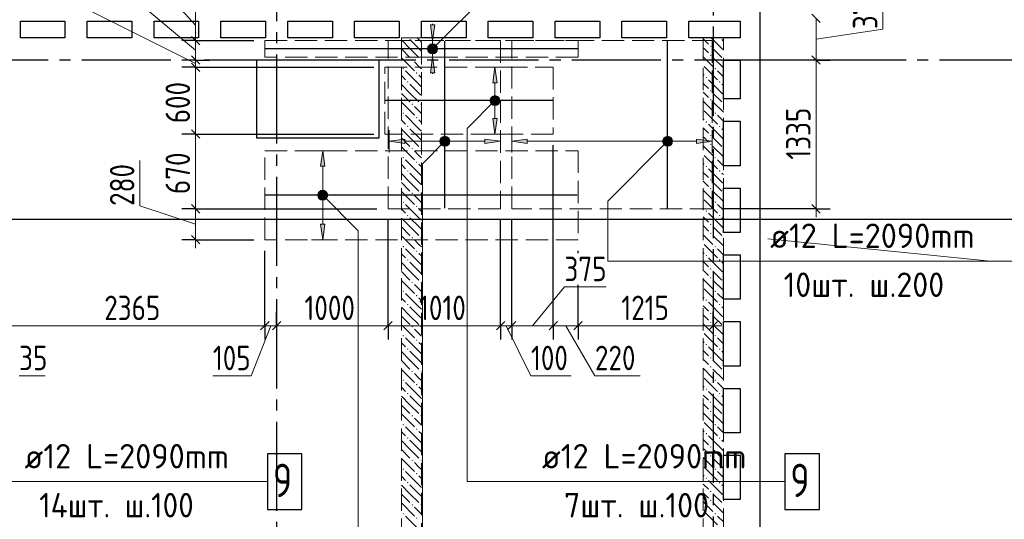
# Model space of a CAD drawing. Header units: millimetres. Extents: x 0 to 43617, y 0 to 29700.
# Tile 4 of 12: x 7803 to 16642, y 19323 to 23812. Entities that reach past the tile are written whole.
import ezdxf

# ---------------------------------------------------------------- set-up
doc = ezdxf.new("R2010")
doc.units = ezdxf.units.MM
doc.linetypes.add('______2', pattern=[270, 200, -70])
doc.linetypes.add('______5', pattern=[1100, 800, -100, 100, -100])
for name, color, linetype, lineweight in [('Standard', 7, 'Continuous', 25), ('ДОП Верх по Х', 7, 'Continuous', 25), ('ЖБ Перекрытие верхний уровень', 7, 'Continuous', 35), ('ЖБ Стена верхний уровень', 7, 'Continuous', 35), ('Оси', 40, '______5', 18), ('Позиционная метка номер позиции', 7, 'Continuous', 13), ('Примечания', 7, 'Continuous', 25)]:
    doc.layers.add(name, color=color, linetype=linetype, lineweight=lineweight)
doc.styles.add('GOST 2.304-81', font='txt')
doc.styles.add('ISOCPEUR', font='txt')

msp = doc.modelspace()

# ---------------------------------------------------------------- hatches: boundary and pattern name
at = {"layer": 'ДОП Верх по Х', "linetype": 'Continuous', "lineweight": 13, "transparency": 33554687}
for points in [[(11530, 23765), (11510, 23625), (11490, 23765)], [(12089.8, 22925), (12069.8, 22785), (12049.8, 22925)], [(11260, 22699.6), (11120, 22719.6), (11260, 22739.6)], [(12360, 22699.6), (12220, 22719.6), (12360, 22739.6)], [(10543.4, 21975), (10523.4, 21835), (10503.4, 21975)]]:
    msp.add_hatch(color=7, dxfattribs=at).paths.add_polyline_path(points, flags=16)
for points in [[(11472.5, 23550), (11547.5, 23550), (11542.2, 23568.8)], [(11472.5, 23550), (11542.2, 23568.8), (11477.7, 23568.8)], [(11477.7, 23531.2), (11547.5, 23550), (11472.5, 23550)], [(11477.7, 23568.8), (11542.2, 23568.8), (11528.7, 23582.2)], [(11477.7, 23568.8), (11528.7, 23582.2), (11491.2, 23582.2)], [(11477.7, 23531.2), (11542.2, 23531.2), (11547.5, 23550)], [(11491.2, 23517.7), (11542.2, 23531.2), (11477.7, 23531.2)], [(11491.2, 23582.2), (11528.7, 23582.2), (11510, 23587.5)], [(11491.2, 23517.7), (11528.7, 23517.7), (11542.2, 23531.2)], [(11528.7, 23517.7), (11491.2, 23517.7), (11510, 23512.5)], [(11530, 23335), (11510, 23475), (11490, 23335)], [(12089.8, 23245), (12069.8, 23385), (12049.8, 23245)], [(12032.3, 23085), (12107.3, 23085), (12102, 23103.7)], [(12032.3, 23085), (12102, 23103.7), (12037.5, 23103.7)], [(12037.5, 23066.3), (12107.3, 23085), (12032.3, 23085)], [(12037.5, 23103.7), (12102, 23103.7), (12088.5, 23117.2)], [(12037.5, 23103.7), (12088.5, 23117.2), (12051, 23117.2)], [(12037.5, 23066.3), (12102, 23066.3), (12107.3, 23085)], [(12051, 23117.2), (12088.5, 23117.2), (12069.8, 23122.5)], [(12051, 23052.8), (12102, 23066.3), (12037.5, 23066.3)], [(12051, 23052.8), (12088.5, 23052.8), (12102, 23066.3)], [(12088.5, 23052.8), (12051, 23052.8), (12069.8, 23047.5)], [(11587.7, 22700.8), (11587.7, 22738.3), (11582.5, 22719.6)], [(11587.7, 22738.3), (11601.2, 22687.3), (11601.2, 22751.8)], [(11587.7, 22738.3), (11587.7, 22700.8), (11601.2, 22687.3)], [(11601.2, 22751.8), (11620, 22682.1), (11620, 22757.1)], [(11601.2, 22751.8), (11601.2, 22687.3), (11620, 22682.1)], [(11620, 22757.1), (11620, 22682.1), (11638.7, 22687.3)], [(11620, 22757.1), (11638.7, 22687.3), (11638.7, 22751.8)], [(11638.7, 22751.8), (11638.7, 22687.3), (11652.2, 22700.8)], [(11638.7, 22751.8), (11652.2, 22700.8), (11652.2, 22738.3)], [(11652.2, 22738.3), (11652.2, 22700.8), (11657.5, 22719.6)], [(11980, 22699.6), (12120, 22719.6), (11980, 22739.6)], [(13587.7, 22700.8), (13587.7, 22738.3), (13582.5, 22719.6)], [(13587.7, 22738.3), (13601.2, 22687.3), (13601.2, 22751.8)], [(13587.7, 22738.3), (13587.7, 22700.8), (13601.2, 22687.3)], [(13601.2, 22751.8), (13620, 22682.1), (13620, 22757.1)], [(13601.2, 22751.8), (13601.2, 22687.3), (13620, 22682.1)], [(13620, 22757.1), (13620, 22682.1), (13638.7, 22687.3)], [(13620, 22757.1), (13638.7, 22687.3), (13638.7, 22751.8)], [(13638.7, 22751.8), (13638.7, 22687.3), (13652.2, 22700.8)], [(13638.7, 22751.8), (13652.2, 22700.8), (13652.2, 22738.3)], [(13652.2, 22738.3), (13652.2, 22700.8), (13657.5, 22719.6)], [(13880, 22699.6), (14020, 22719.6), (13880, 22739.6)], [(10543.4, 22495), (10523.4, 22635), (10503.4, 22495)], [(10485.9, 22235), (10560.9, 22235), (10555.7, 22253.7)], [(10485.9, 22235), (10555.7, 22253.7), (10491.2, 22253.7)], [(10491.2, 22216.2), (10560.9, 22235), (10485.9, 22235)], [(10491.2, 22253.7), (10555.7, 22253.7), (10542.2, 22267.2)], [(10491.2, 22253.7), (10542.2, 22267.2), (10504.7, 22267.2)], [(10491.2, 22216.2), (10555.7, 22216.2), (10560.9, 22235)], [(10504.7, 22202.7), (10555.7, 22216.2), (10491.2, 22216.2)], [(10504.7, 22267.2), (10542.2, 22267.2), (10523.4, 22272.5)], [(10504.7, 22202.7), (10542.2, 22202.7), (10555.7, 22216.2)], [(10542.2, 22202.7), (10504.7, 22202.7), (10523.4, 22197.5)]]:
    msp.add_hatch(color=7, dxfattribs=at).paths.add_polyline_path(points)
at = {"layer": 'ЖБ Стена верхний уровень', "linetype": 'Continuous', "lineweight": 18, "transparency": 33554687}
for points in [[(11290.3, 23650), (11287, 23646.6), (11283.6, 23650)], [(14090.3, 23650), (14087, 23646.6), (14083.6, 23650)], [(14000.5, 23573.1), (14007, 23579.6), (14013.4, 23573.1), (14007, 23566.6)], [(11320.5, 23453.1), (11326.9, 23459.6), (11333.4, 23453.1), (11326.9, 23446.6)], [(11400.5, 23453.1), (11407, 23459.6), (11410, 23456.6), (11410, 23449.7), (11407, 23446.6)], [(14000.5, 23493.1), (14007, 23499.6), (14013.4, 23493.1), (14007, 23486.6)], [(11240.4, 23373.1), (11246.9, 23379.6), (11253.4, 23373.1), (11246.9, 23366.6)], [(11360.4, 23333.1), (11366.9, 23339.6), (11373.5, 23333.1), (11366.9, 23326.6)], [(14040.4, 23373.1), (14046.9, 23379.6), (14053.5, 23373.1), (14046.9, 23366.6)], [(11280.5, 23253.1), (11287, 23259.6), (11293.5, 23253.1), (11287, 23246.6)], [(13960.4, 23293.1), (13966.9, 23299.6), (13973.5, 23293.1), (13966.9, 23286.6)], [(14080.5, 23253.1), (14087, 23259.6), (14093.5, 23253.1), (14087, 23246.6)], [(14000.5, 23173.1), (14007, 23179.6), (14013.4, 23173.1), (14007, 23166.6)], [(14000.5, 23093.1), (14007, 23099.6), (14013.4, 23093.1), (14007, 23086.6)], [(11320.5, 23053.1), (11326.9, 23059.6), (11333.4, 23053.1), (11326.9, 23046.6)], [(11400.5, 23053.1), (11407, 23059.6), (11410, 23056.6), (11410, 23049.7), (11407, 23046.6)], [(11240.4, 22973.1), (11246.9, 22979.6), (11253.4, 22973.1), (11246.9, 22966.6)], [(11360.4, 22933.1), (11366.9, 22939.6), (11373.5, 22933.1), (11366.9, 22926.6)], [(13960.4, 22893.1), (13966.9, 22899.6), (13973.5, 22893.1), (13966.9, 22886.6)], [(14040.4, 22973.1), (14046.9, 22979.6), (14053.5, 22973.1), (14046.9, 22966.6)], [(11280.5, 22853.1), (11287, 22859.6), (11293.5, 22853.1), (11287, 22846.6)], [(14080.5, 22853.1), (14087, 22859.6), (14093.5, 22853.1), (14087, 22846.6)], [(14000.5, 22773.1), (14007, 22779.6), (14013.4, 22773.1), (14007, 22766.6)], [(11320.5, 22653.1), (11326.9, 22659.6), (11333.4, 22653.1), (11326.9, 22646.6)], [(11400.5, 22653.1), (11407, 22659.6), (11410, 22656.6), (11410, 22649.7), (11407, 22646.6)], [(14000.5, 22693.1), (14007, 22699.6), (14013.4, 22693.1), (14007, 22686.6)], [(11240.4, 22573.1), (11246.9, 22579.6), (11253.4, 22573.1), (11246.9, 22566.6)], [(11360.4, 22533.1), (11366.9, 22539.6), (11373.5, 22533.1), (11366.9, 22526.6)], [(14040.4, 22573.1), (14046.9, 22579.6), (14053.5, 22573.1), (14046.9, 22566.6)], [(11280.5, 22453.1), (11287, 22459.6), (11293.5, 22453.1), (11287, 22446.6)], [(13960.4, 22493.1), (13966.9, 22499.6), (13973.5, 22493.1), (13966.9, 22486.6)], [(14080.5, 22453.1), (14087, 22459.6), (14093.5, 22453.1), (14087, 22446.6)], [(14000.5, 22373.1), (14007, 22379.6), (14013.4, 22373.1), (14007, 22366.6)], [(14000.5, 22293.1), (14007, 22299.6), (14013.4, 22293.1), (14007, 22286.6)], [(11320.5, 22253.1), (11326.9, 22259.6), (11333.4, 22253.1), (11326.9, 22246.6)], [(11400.5, 22253.1), (11407, 22259.6), (11410, 22256.6), (11410, 22249.7), (11407, 22246.6)], [(11240.4, 22173.1), (11246.9, 22179.6), (11253.4, 22173.1), (11246.9, 22166.6)], [(11360.4, 22133.1), (11366.9, 22139.6), (11373.5, 22133.1), (11366.9, 22126.6)], [(13960.4, 22093.1), (13966.9, 22099.6), (13973.5, 22093.1), (13966.9, 22086.6)], [(14040.4, 22173.1), (14046.9, 22179.6), (14053.5, 22173.1), (14046.9, 22166.6)], [(11280.5, 22053.1), (11287, 22059.6), (11293.5, 22053.1), (11287, 22046.6)], [(14080.5, 22053.1), (14087, 22059.6), (14093.5, 22053.1), (14087, 22046.6)], [(14000.5, 21973.1), (14007, 21979.6), (14013.4, 21973.1), (14007, 21966.6)], [(11320.5, 21853.1), (11326.9, 21859.6), (11333.4, 21853.1), (11326.9, 21846.6)], [(11400.5, 21853.1), (11407, 21859.6), (11410, 21856.6), (11410, 21849.7), (11407, 21846.6)], [(14000.5, 21893.1), (14007, 21899.6), (14013.4, 21893.1), (14007, 21886.6)], [(11240.4, 21773.1), (11246.9, 21779.6), (11253.4, 21773.1), (11246.9, 21766.6)], [(14040.4, 21773.1), (14046.9, 21779.6), (14053.5, 21773.1), (14046.9, 21766.6)], [(11280.5, 21653.1), (11287, 21659.6), (11293.5, 21653.1), (11287, 21646.6)], [(11360.4, 21733.1), (11366.9, 21739.6), (11373.5, 21733.1), (11366.9, 21726.6)], [(13960.4, 21693.1), (13966.9, 21699.6), (13973.5, 21693.1), (13966.9, 21686.6)], [(14080.5, 21653.1), (14087, 21659.6), (14093.5, 21653.1), (14087, 21646.6)], [(14000.5, 21573.1), (14007, 21579.6), (14013.4, 21573.1), (14007, 21566.6)], [(14000.5, 21493.1), (14007, 21499.6), (14013.4, 21493.1), (14007, 21486.6)], [(11320.5, 21453.1), (11326.9, 21459.6), (11333.4, 21453.1), (11326.9, 21446.6)], [(11400.5, 21453.1), (11407, 21459.6), (11410, 21456.6), (11410, 21449.7), (11407, 21446.6)], [(11240.4, 21373.1), (11246.9, 21379.6), (11253.4, 21373.1), (11246.9, 21366.6)], [(11360.4, 21333.1), (11366.9, 21339.6), (11373.5, 21333.1), (11366.9, 21326.6)], [(14040.4, 21373.1), (14046.9, 21379.6), (14053.5, 21373.1), (14046.9, 21366.6)], [(11280.5, 21253.1), (11287, 21259.6), (11293.5, 21253.1), (11287, 21246.6)], [(13960.4, 21293.1), (13966.9, 21299.6), (13973.5, 21293.1), (13966.9, 21286.6)], [(14080.5, 21253.1), (14087, 21259.6), (14093.5, 21253.1), (14087, 21246.6)], [(14000.5, 21173.1), (14007, 21179.6), (14013.4, 21173.1), (14007, 21166.6)], [(11320.5, 21053.1), (11326.9, 21059.6), (11333.4, 21053.1), (11326.9, 21046.6)], [(11400.5, 21053.1), (11407, 21059.6), (11410, 21056.6), (11410, 21049.7), (11407, 21046.6)], [(14000.5, 21093.1), (14007, 21099.6), (14013.4, 21093.1), (14007, 21086.6)], [(11240.4, 20973.1), (11246.9, 20979.6), (11253.4, 20973.1), (11246.9, 20966.6)], [(14040.4, 20973.1), (14046.9, 20979.6), (14053.5, 20973.1), (14046.9, 20966.6)], [(11280.5, 20853.1), (11287, 20859.6), (11293.5, 20853.1), (11287, 20846.6)], [(11360.4, 20933.1), (11366.9, 20939.6), (11373.5, 20933.1), (11366.9, 20926.6)], [(13960.4, 20893.1), (13966.9, 20899.6), (13973.5, 20893.1), (13966.9, 20886.6)], [(14080.5, 20853.1), (14087, 20859.6), (14093.5, 20853.1), (14087, 20846.6)], [(14000.5, 20773.1), (14007, 20779.6), (14013.4, 20773.1), (14007, 20766.6)], [(14000.5, 20693.1), (14007, 20699.6), (14013.4, 20693.1), (14007, 20686.6)], [(11320.5, 20653.1), (11326.9, 20659.6), (11333.4, 20653.1), (11326.9, 20646.6)], [(11400.5, 20653.1), (11407, 20659.6), (11410, 20656.6), (11410, 20649.7), (11407, 20646.6)], [(11240.4, 20573.1), (11246.9, 20579.6), (11253.4, 20573.1), (11246.9, 20566.6)], [(11360.4, 20533.1), (11366.9, 20539.6), (11373.5, 20533.1), (11366.9, 20526.6)], [(14040.4, 20573.1), (14046.9, 20579.6), (14053.5, 20573.1), (14046.9, 20566.6)], [(11280.5, 20453.1), (11287, 20459.6), (11293.5, 20453.1), (11287, 20446.6)], [(13960.4, 20493.1), (13966.9, 20499.6), (13973.5, 20493.1), (13966.9, 20486.6)], [(14080.5, 20453.1), (14087, 20459.6), (14093.5, 20453.1), (14087, 20446.6)], [(14000.5, 20373.1), (14007, 20379.6), (14013.4, 20373.1), (14007, 20366.6)], [(11320.5, 20253.1), (11326.9, 20259.6), (11333.4, 20253.1), (11326.9, 20246.6)], [(11400.5, 20253.1), (11407, 20259.6), (11410, 20256.6), (11410, 20249.7), (11407, 20246.6)], [(14000.5, 20293.1), (14007, 20299.6), (14013.4, 20293.1), (14007, 20286.6)], [(11240.4, 20173.1), (11246.9, 20179.6), (11253.4, 20173.1), (11246.9, 20166.6)], [(14040.4, 20173.1), (14046.9, 20179.6), (14053.5, 20173.1), (14046.9, 20166.6)], [(11360.4, 20133.1), (11366.9, 20139.6), (11373.5, 20133.1), (11366.9, 20126.6)], [(13960.4, 20093.1), (13966.9, 20099.6), (13973.5, 20093.1), (13966.9, 20086.6)], [(11280.5, 20053.1), (11287, 20059.6), (11293.5, 20053.1), (11287, 20046.6)], [(14000.5, 19973.1), (14007, 19979.6), (14013.4, 19973.1), (14007, 19966.6)], [(14080.5, 20053.1), (14087, 20059.6), (14093.5, 20053.1), (14087, 20046.6)], [(14000.5, 19893.1), (14007, 19899.6), (14013.4, 19893.1), (14007, 19886.6)], [(11320.5, 19853.1), (11326.9, 19859.6), (11333.4, 19853.1), (11326.9, 19846.6)], [(11400.5, 19853.1), (11407, 19859.6), (11410, 19856.6), (11410, 19849.7), (11407, 19846.6)], [(11240.4, 19773.1), (11246.9, 19779.6), (11253.4, 19773.1), (11246.9, 19766.6)], [(11360.4, 19733.1), (11366.9, 19739.6), (11373.5, 19733.1), (11366.9, 19726.6)], [(14040.4, 19773.1), (14046.9, 19779.6), (14053.5, 19773.1), (14046.9, 19766.6)], [(11280.5, 19653.1), (11287, 19659.6), (11293.5, 19653.1), (11287, 19646.6)], [(13960.4, 19693.1), (13966.9, 19699.6), (13973.5, 19693.1), (13966.9, 19686.6)], [(14080.5, 19653.1), (14087, 19659.6), (14093.5, 19653.1), (14087, 19646.6)], [(14000.5, 19573.1), (14007, 19579.6), (14013.4, 19573.1), (14007, 19566.6)], [(11320.5, 19453.1), (11326.9, 19459.6), (11333.4, 19453.1), (11326.9, 19446.6)], [(11400.5, 19453.1), (11407, 19459.6), (11410, 19456.6), (11410, 19449.7), (11407, 19446.6)], [(14000.5, 19493.1), (14007, 19499.6), (14013.4, 19493.1), (14007, 19486.6)], [(11240.4, 19373.1), (11246.9, 19379.6), (11253.4, 19373.1), (11246.9, 19366.6)], [(14040.4, 19373.1), (14046.9, 19379.6), (14053.5, 19373.1), (14046.9, 19366.6)], [(11360.4, 19333.1), (11366.9, 19339.6), (11373.5, 19333.1), (11366.9, 19326.6)]]:
    msp.add_hatch(color=7, dxfattribs=at).paths.add_polyline_path(points, flags=16)
at = {"layer": 'Позиционная метка номер позиции', "linetype": 'Continuous', "lineweight": 13, "transparency": 33554687}
for points in [[(11466.7, 23561.5), (11541.8, 23518.2), (11478.2, 23581.8)], [(11466.7, 23538.5), (11521.4, 23506.7), (11466.7, 23561.5)], [(11466.7, 23561.5), (11521.4, 23506.7), (11541.8, 23518.2)], [(11498.5, 23506.7), (11466.7, 23538.5), (11478.2, 23518.2)], [(11466.7, 23538.5), (11498.5, 23506.7), (11521.4, 23506.7)], [(11478.2, 23581.8), (11553.3, 23538.5), (11498.5, 23593.3)], [(11478.2, 23581.8), (11541.8, 23518.2), (11553.3, 23538.5)], [(11498.5, 23593.3), (11553.3, 23538.5), (11553.3, 23561.5)], [(11498.5, 23593.3), (11553.3, 23561.5), (11521.4, 23593.3)], [(11521.4, 23593.3), (11553.3, 23561.5), (11541.8, 23581.8)], [(12101.6, 23053.2), (12038, 23116.8), (12026.5, 23096.5)], [(12101.6, 23053.2), (12026.5, 23096.5), (12081.2, 23041.7)], [(12081.2, 23041.7), (12026.5, 23096.5), (12026.5, 23073.5)], [(12081.2, 23041.7), (12026.5, 23073.5), (12058.3, 23041.7)], [(12058.3, 23041.7), (12026.5, 23073.5), (12038, 23053.2)], [(12113.1, 23073.5), (12058.3, 23128.3), (12038, 23116.8)], [(12113.1, 23073.5), (12038, 23116.8), (12101.6, 23053.2)], [(12113.1, 23096.5), (12081.2, 23128.3), (12058.3, 23128.3)], [(12113.1, 23096.5), (12058.3, 23128.3), (12113.1, 23073.5)], [(12081.2, 23128.3), (12113.1, 23096.5), (12101.6, 23116.8)], [(11651.8, 22687.8), (11588.2, 22751.4), (11576.7, 22731)], [(11651.8, 22687.8), (11576.7, 22731), (11631.5, 22676.3)], [(11631.5, 22676.3), (11576.7, 22731), (11576.7, 22708.1)], [(11663.3, 22708.1), (11608.5, 22762.9), (11588.2, 22751.4)], [(11663.3, 22708.1), (11588.2, 22751.4), (11651.8, 22687.8)], [(11663.3, 22731), (11631.5, 22762.9), (11608.5, 22762.9)], [(11663.3, 22731), (11608.5, 22762.9), (11663.3, 22708.1)], [(11631.5, 22762.9), (11663.3, 22731), (11651.8, 22751.4)], [(13651.8, 22687.8), (13588.2, 22751.4), (13576.7, 22731)], [(13651.8, 22687.8), (13576.7, 22731), (13631.5, 22676.3)], [(13631.5, 22676.3), (13576.7, 22731), (13576.7, 22708.1)], [(13663.3, 22708.1), (13608.5, 22762.9), (13588.2, 22751.4)], [(13663.3, 22708.1), (13588.2, 22751.4), (13651.8, 22687.8)], [(13663.3, 22731), (13631.5, 22762.9), (13608.5, 22762.9)], [(13663.3, 22731), (13608.5, 22762.9), (13663.3, 22708.1)], [(13631.5, 22762.9), (13663.3, 22731), (13651.8, 22751.4)], [(11631.5, 22676.3), (11576.7, 22708.1), (11608.5, 22676.3)], [(11608.5, 22676.3), (11576.7, 22708.1), (11588.2, 22687.8)], [(13631.5, 22676.3), (13576.7, 22708.1), (13608.5, 22676.3)], [(13608.5, 22676.3), (13576.7, 22708.1), (13588.2, 22687.8)], [(10480.1, 22246.5), (10512, 22278.3), (10491.6, 22266.8)], [(10512, 22278.3), (10480.1, 22246.5), (10480.1, 22223.5)], [(10512, 22278.3), (10480.1, 22223.5), (10534.9, 22278.3)], [(10534.9, 22278.3), (10480.1, 22223.5), (10491.6, 22203.2)], [(10534.9, 22278.3), (10491.6, 22203.2), (10555.2, 22266.8)], [(10555.2, 22266.8), (10491.6, 22203.2), (10512, 22191.7)], [(10555.2, 22266.8), (10512, 22191.7), (10566.7, 22246.5)], [(10566.7, 22246.5), (10512, 22191.7), (10534.9, 22191.7)], [(10566.7, 22246.5), (10534.9, 22191.7), (10566.7, 22223.5)], [(10566.7, 22223.5), (10534.9, 22191.7), (10555.2, 22203.2)]]:
    msp.add_hatch(color=7, dxfattribs=at).paths.add_polyline_path(points)

# ---------------------------------------------------------------- linework, layer by layer
at = {"layer": 'Standard', "color": 7, "linetype": 'Continuous', "lineweight": 13, "transparency": 33554687}
for p, q in [((9382.9, 23762.5), (8882.9, 24312.5)), ((9382.9, 23537.5), (8584, 24207.5)), ((15552.9, 23727.5), (15552.9, 24102.7)), ((9382.9, 23417.5), (8285.1, 23967.5)), ((9382.9, 23625), (9382.9, 23900)), ((14952.9, 23450), (14952.9, 23825)), ((14952.9, 23637.5), (15552.9, 23727.5)), ((9382.9, 23450), (9382.9, 23625)), ((9382.9, 23385), (9382.9, 23450)), ((9382.9, 22785), (9382.9, 23385)), ((8882.9, 22139.3), (8882.9, 22545.9)), ((9382.9, 21974), (8882.9, 22139.3)), ((9382.9, 21835), (9382.9, 22113)), ((14952.9, 22113), (14952.9, 22038)), ((9382.9, 21835), (9382.9, 21760)), ((12406.8, 21063), (12693.6, 21413)), ((12693.6, 21413), (13068.8, 21413)), ((10004, 21063), (7637, 21063)), ((10057, 21063), (9881.4, 20613)), ((10110, 21063), (10004, 21063)), ((11110, 21063), (10110, 21063)), ((12120, 21063), (11110, 21063)), ((12220, 21063), (12120, 21063)), ((12170, 21063), (12393, 20613)), ((12704.8, 21063), (12967.4, 20613)), ((14030, 21063), (14105, 21063)), ((7798.2, 20613), (8032.7, 20613)), ((9881.4, 20613), (9537.4, 20613)), ((12393, 20613), (12752.7, 20613)), ((12967.4, 20613), (13374.1, 20613))]:
    msp.add_line(p, q, dxfattribs=at)
at = {"layer": 'Standard', "color": 7, "linetype": 'Continuous', "lineweight": 25, "transparency": 33554687}
for p, q in [((14990.4, 23787.5), (14915.4, 23862.5)), ((9420.4, 23587.5), (9345.4, 23662.5)), ((9420.4, 23412.5), (9345.4, 23487.5)), ((9420.4, 23347.5), (9345.4, 23422.5)), ((14990.4, 23412.5), (14915.4, 23487.5)), ((9420.4, 22747.5), (9345.4, 22822.5)), ((9420.4, 22075.5), (9345.4, 22150.5)), ((14990.4, 22075.5), (14915.4, 22150.5)), ((9420.4, 21797.5), (9345.4, 21872.5)), ((10041.5, 21100.5), (9966.5, 21025.5)), ((10147.5, 21100.5), (10072.5, 21025.5)), ((11147.5, 21100.5), (11072.5, 21025.5)), ((12157.5, 21100.5), (12082.5, 21025.5)), ((12257.5, 21100.5), (12182.5, 21025.5)), ((12631.1, 21100.5), (12556.1, 21025.5)), ((12853.5, 21100.5), (12778.5, 21025.5)), ((14067.5, 21100.5), (13992.5, 21025.5))]:
    msp.add_line(p, q, dxfattribs=at)
at = {"layer": 'Standard', "color": 251, "linetype": 'Continuous', "lineweight": -3, "true_color": 0x656565, "transparency": 33554687}
for p, q in [((9382.9, 23625), (9257.9, 23625)), ((9382.9, 23625), (9507.9, 23625)), ((9382.9, 23625), (9904, 23625)), ((9382.9, 23450), (9257.9, 23450)), ((9382.9, 23450), (9507.9, 23450)), ((9382.9, 23450), (9382.9, 23450)), ((14952.9, 23450), (14827.9, 23450)), ((14952.9, 23450), (15077.9, 23450)), ((9382.9, 23385), (9257.9, 23385)), ((9382.9, 23385), (9507.9, 23385)), ((9382.9, 23385), (10981.6, 23385)), ((9382.9, 22785), (9257.9, 22785)), ((9382.9, 22785), (9507.9, 22785)), ((9382.9, 22785), (10981.6, 22785)), ((9382.9, 22113), (9257.9, 22113)), ((9382.9, 22113), (9507.9, 22113)), ((9382.9, 22113), (11010, 22113)), ((14952.9, 22113), (14120, 22113)), ((14952.9, 22113), (14827.9, 22113)), ((14952.9, 22113), (15077.9, 22113)), ((9382.9, 21835), (9257.9, 21835)), ((9382.9, 21835), (9507.9, 21835)), ((9382.9, 21835), (9904, 21835)), ((12816, 21714.9), (12816, 21735)), ((10004, 21063), (10004, 21188)), ((10110, 21063), (10110, 21188)), ((11110, 21063), (11110, 21188)), ((12120, 21063), (12120, 21188)), ((12220, 21063), (12220, 21188)), ((12593.6, 21063), (12593.6, 21188)), ((12816, 21063), (12816, 21188)), ((14030, 21063), (14030, 21188)), ((10004, 21063), (10004, 20938)), ((10110, 21063), (10110, 20938)), ((10110, 21063), (10110, 21063)), ((11110, 21063), (11110, 20938)), ((12120, 21063), (12120, 20938)), ((12220, 21063), (12220, 20938)), ((12593.6, 21063), (12593.6, 20938)), ((12816, 21063), (12816, 20938)), ((14030, 21063), (14030, 20938)), ((14030, 21063), (14030, 21063))]:
    msp.add_line(p, q, dxfattribs=at)
at = {"layer": 'Standard', "color": 254, "linetype": 'Continuous', "lineweight": 25, "true_color": 0xc4c4ff, "transparency": 33554687}
msp.add_lwpolyline([(5701, 22019), (34760, 22019), (34760, 25431), (5701, 25431), (5701, 22019)], dxfattribs=at)
at = {"layer": 'Standard', "color": 251, "linetype": 'Continuous', "lineweight": -3, "true_color": 0x656565, "transparency": 33554687}
for points in [[(14952.9, 23450), (14935.9, 23450), (14935.9, 23450), (14935.9, 23450), (14935.9, 23450), (14639.1, 23450)], [(12593.6, 21063), (12593.6, 21080), (12593.6, 21080), (12593.6, 21080), (12593.6, 21080), (12593.6, 21080), (12593.6, 21080), (12593.6, 21080), (12593.6, 21080), (12593.6, 22685)], [(11110, 21063), (11110, 21080), (11110, 21080), (11110, 21080), (11110, 21080), (11110, 21080), (11110, 21080), (11110, 22013)], [(12120, 21063), (12120, 21080), (12120, 21080), (12120, 21080), (12120, 21080), (12120, 21080), (12120, 21080), (12120, 21080), (12120, 21080), (12120, 22013)], [(12220, 21063), (12220, 21080), (12220, 21080), (12220, 21080), (12220, 21080), (12220, 21080), (12220, 21080), (12220, 21080), (12220, 21080), (12220, 22013)], [(10004, 21063), (10004, 21080), (10004, 21080), (10004, 21080), (10004, 21080), (10004, 21735)], [(12816, 21063), (12816, 21080), (12816, 21080), (12816, 21080), (12816, 21080), (12816, 21080), (12816, 21080), (12816, 21080), (12816, 21080), (12816, 21323.5), (12816, 21323.5), (12816, 21430)]]:
    msp.add_lwpolyline(points, dxfattribs=at)
at = {"layer": 'Standard', "color": 7, "linetype": 'Continuous', "lineweight": 13, "transparency": 33554687}
for points in [[(14952.9, 22113), (14952.9, 22455.3), (14952.9, 22455.3), (14952.9, 22521), (14952.9, 22521), (14952.9, 23450)], [(9382.9, 22113), (9382.9, 22153.9), (9382.9, 22153.9), (9382.9, 22785)], [(12593.6, 21063), (12504.6, 21063), (12504.6, 21063), (12220, 21063)], [(12816, 21063), (12776.4, 21063), (12776.4, 21063), (12625.6, 21063), (12625.6, 21063), (12593.6, 21063)], [(14030, 21063), (13073.6, 21063), (13073.6, 21063), (13023.8, 21063), (13023.8, 21063), (12816, 21063)]]:
    msp.add_lwpolyline(points, dxfattribs=at)
at = {"layer": 'ДОП Верх по Х', "color": 251, "linetype": 'Continuous', "lineweight": 13, "true_color": 0x494949, "transparency": 33554687}
for p, q in [((11510, 23625), (11490, 23765)), ((11490, 23765), (11530, 23765)), ((11510, 23765), (11510, 23775)), ((11530, 23765), (11510, 23625)), ((11510, 23625), (11410, 23625)), ((11510, 23625), (11610, 23625)), ((11510, 23580), (11510, 23625)), ((11472.5, 23550), (11472.5, 23550)), ((11510, 23475), (11510, 23520)), ((11547.5, 23550), (11547.5, 23550)), ((11510, 23475), (11410, 23475)), ((11510, 23475), (11490, 23335)), ((11530, 23335), (11510, 23475)), ((11510, 23475), (11610, 23475)), ((11490, 23335), (11530, 23335)), ((11510, 23335), (11510, 23325)), ((12069.8, 23385), (11969.8, 23385)), ((12069.8, 23385), (12049.8, 23245)), ((12089.8, 23245), (12069.8, 23385)), ((12069.8, 23385), (12169.8, 23385)), ((12069.8, 23385), (12069.8, 23385)), ((12049.8, 23245), (12089.8, 23245)), ((12069.8, 23115), (12069.8, 23245)), ((12032.3, 23085), (12032.3, 23085)), ((12107.3, 23085), (12107.3, 23085)), ((12069.8, 22925), (12069.8, 23055)), ((12069.8, 22785), (12049.8, 22925)), ((12049.8, 22925), (12089.8, 22925)), ((12089.8, 22925), (12069.8, 22785)), ((11120, 22719.6), (11120, 22819.6)), ((12120, 22719.6), (12120, 22819.6)), ((12220, 22719.6), (12220, 22819.6)), ((14020, 22719.6), (14020, 22819.6)), ((11120, 22719.6), (11260, 22739.6)), ((11260, 22699.6), (11120, 22719.6)), ((11120, 22719.6), (11120, 22619.6)), ((11120, 22719.6), (11120, 22719.6)), ((11260, 22739.6), (11260, 22699.6)), ((11260, 22719.6), (11590, 22719.6)), ((11620, 22757.1), (11620, 22757.1)), ((11650, 22719.6), (11980, 22719.6)), ((12069.8, 22785), (11969.8, 22785)), ((12120, 22719.6), (11980, 22739.6)), ((11980, 22739.6), (11980, 22699.6)), ((11980, 22699.6), (12120, 22719.6)), ((12069.8, 22785), (12169.8, 22785)), ((12069.8, 22785), (12069.8, 22785)), ((12120, 22719.6), (12120, 22619.6)), ((12120, 22719.6), (12120, 22719.6)), ((12220, 22719.6), (12360, 22739.6)), ((12360, 22699.6), (12220, 22719.6)), ((12220, 22719.6), (12220, 22619.6)), ((12220, 22719.6), (12220, 22719.6)), ((12360, 22739.6), (12360, 22699.6)), ((12360, 22719.6), (13590, 22719.6)), ((13620, 22757.1), (13620, 22757.1)), ((13650, 22719.6), (13880, 22719.6)), ((14020, 22719.6), (13880, 22739.6)), ((13880, 22739.6), (13880, 22699.6)), ((13880, 22699.6), (14020, 22719.6)), ((14020, 22719.6), (14020, 22619.6)), ((14020, 22719.6), (14020, 22719.6)), ((10523.4, 22635), (10423.4, 22635)), ((10523.4, 22635), (10503.4, 22495)), ((10543.4, 22495), (10523.4, 22635)), ((10523.4, 22635), (10623.4, 22635)), ((10523.4, 22635), (10523.4, 22635)), ((11620, 22682.1), (11620, 22682.1)), ((13620, 22682.1), (13620, 22682.1)), ((10503.4, 22495), (10543.4, 22495)), ((10523.4, 22265), (10523.4, 22495)), ((10485.9, 22235), (10485.9, 22235)), ((10523.4, 21975), (10523.4, 22205)), ((10560.9, 22235), (10560.9, 22235)), ((10523.4, 21835), (10503.4, 21975)), ((10503.4, 21975), (10543.4, 21975)), ((10543.4, 21975), (10523.4, 21835)), ((10523.4, 21835), (10423.4, 21835)), ((10523.4, 21835), (10623.4, 21835)), ((10523.4, 21835), (10523.4, 21835))]:
    msp.add_line(p, q, dxfattribs=at)
at = {"layer": 'ДОП Верх по Х', "color": 7, "linetype": 'Continuous', "lineweight": 25, "transparency": 33554687}
for p, q in [((11620, 22119), (11620, 23619)), ((13620, 22119), (13620, 23619)), ((12810, 23550), (10010, 23550)), ((12587.6, 23085), (11087.6, 23085)), ((12809, 22235), (10011, 22235))]:
    msp.add_line(p, q, dxfattribs=at)
at = {"layer": 'ДОП Верх по Х', "color": 7, "linetype": 'Continuous', "lineweight": 13, "transparency": 33554687}
for p, q in [((14520, 21844), (16518, 21644)), ((7827.1, 19663), (9825.1, 19663)), ((12471.6, 19663), (14469.6, 19663))]:
    msp.add_line(p, q, dxfattribs=at)
at = {"layer": 'ДОП Верх по Х', "color": 7, "linetype": 'Continuous', "lineweight": 25, "transparency": 33554687}
for points in [[(10027.1, 19413), (10337.1, 19413), (10337.1, 19913), (10027.1, 19913), (10027.1, 19413)], [(14671.6, 19413), (14981.6, 19413), (14981.6, 19913), (14671.6, 19913), (14671.6, 19413)]]:
    msp.add_lwpolyline(points, dxfattribs=at)
at = {"layer": 'ДОП Верх по Х', "color": 251, "linetype": 'Continuous', "lineweight": 13, "true_color": 0x494949, "transparency": 33554687}
for centre in [(11510, 23550), (12069.8, 23085), (11620, 22719.6), (13620, 22719.6), (10523.4, 22235)]:
    msp.add_circle(centre, 37.5, dxfattribs=at)
at = {"layer": 'ЖБ Перекрытие верхний уровень', "color": 7, "linetype": 'Continuous', "lineweight": 25, "transparency": 33554687}
for p, q in [((14450, 23800), (14450, 25400)), ((7810, 23800), (8210, 23800)), ((7810, 23650), (7810, 23800)), ((8210, 23800), (8210, 23650)), ((8410, 23650), (8410, 23800)), ((8410, 23800), (8810, 23800)), ((8810, 23800), (8810, 23650)), ((9010, 23650), (9010, 23800)), ((9010, 23800), (9410, 23800)), ((9410, 23800), (9410, 23650)), ((9610, 23650), (9610, 23800)), ((9610, 23800), (10010, 23800)), ((10010, 23800), (10010, 23650)), ((10210, 23650), (10210, 23800)), ((10210, 23800), (10610, 23800)), ((10610, 23800), (10610, 23650)), ((10810, 23650), (10810, 23800)), ((10810, 23800), (11210, 23800)), ((11210, 23800), (11210, 23650)), ((11410, 23650), (11410, 23800)), ((11410, 23800), (11810, 23800)), ((11810, 23800), (11810, 23650)), ((12010, 23650), (12010, 23800)), ((12010, 23800), (12410, 23800)), ((12410, 23800), (12410, 23650)), ((12610, 23650), (12610, 23800)), ((12610, 23800), (13010, 23800)), ((13010, 23800), (13010, 23650)), ((13210, 23650), (13210, 23800)), ((13210, 23800), (13610, 23800)), ((13610, 23800), (13610, 23650)), ((13810, 23650), (13810, 23800)), ((13810, 23800), (14270, 23800)), ((14270, 23800), (14270, 23650)), ((14450, 17540), (14450, 23800)), ((8210, 23650), (7810, 23650)), ((8810, 23650), (8410, 23650)), ((9410, 23650), (9010, 23650)), ((10010, 23650), (9610, 23650)), ((10610, 23650), (10210, 23650)), ((11210, 23650), (10810, 23650)), ((11810, 23650), (11410, 23650)), ((12410, 23650), (12010, 23650)), ((13010, 23650), (12610, 23650)), ((13610, 23650), (13210, 23650)), ((14270, 23650), (13810, 23650)), ((11029.3, 23450), (9929.3, 23450)), ((9929.3, 23450), (9929.3, 22750)), ((11029.3, 22750), (11029.3, 23450)), ((14120, 23100), (14120, 23450)), ((14120, 23450), (14270, 23450)), ((14270, 23450), (14270, 23100)), ((14270, 23100), (14120, 23100)), ((14120, 22500), (14120, 22900)), ((14120, 22900), (14270, 22900)), ((14270, 22900), (14270, 22500)), ((9929.3, 22750), (11029.3, 22750)), ((14270, 22500), (14120, 22500)), ((14120, 21900), (14120, 22300)), ((14120, 22300), (14270, 22300)), ((14270, 22300), (14270, 21900)), ((14270, 21900), (14120, 21900)), ((14120, 21300), (14120, 21700)), ((14120, 21700), (14270, 21700)), ((14270, 21700), (14270, 21300)), ((14270, 21300), (14120, 21300)), ((14120, 20700), (14120, 21100)), ((14120, 21100), (14270, 21100)), ((14270, 21100), (14270, 20700)), ((14270, 20700), (14120, 20700)), ((14120, 20100), (14120, 20500)), ((14120, 20500), (14270, 20500)), ((14270, 20500), (14270, 20100)), ((14270, 20100), (14120, 20100)), ((14120, 19500), (14120, 19900)), ((14120, 19900), (14270, 19900)), ((14270, 19900), (14270, 19500)), ((14270, 19500), (14120, 19500))]:
    msp.add_line(p, q, dxfattribs=at)
at = {"layer": 'ЖБ Стена верхний уровень', "color": 251, "linetype": '______2', "lineweight": 13, "true_color": 0x656565, "transparency": 33554687}
for p, q in [((11230, 23650), (11230, 18050)), ((11410, 23650), (11230, 23650)), ((11410, 18550), (11410, 23650)), ((13940, 23650), (13940, 18550)), ((14120, 23650), (13940, 23650)), ((14120, 17870), (14120, 23650))]:
    msp.add_line(p, q, dxfattribs=at)
at = {"layer": 'ЖБ Стена верхний уровень', "color": 9, "linetype": 'Continuous', "lineweight": 18, "true_color": 0xc7c7c7, "transparency": 33554687}
for p, q in [((11307, 23553.1), (11230, 23630.1)), ((11307, 23633.1), (11387, 23553.1)), ((11387, 23633.1), (11370.1, 23650)), ((11387, 23633.1), (11410, 23610.1)), ((13940, 23640.1), (13987, 23593.1)), ((14107, 23553.1), (14010.1, 23650)), ((14107, 23633.1), (14120, 23620.1)), ((11230, 23550.1), (11307, 23473.1)), ((11307, 23553.1), (11387, 23473.1)), ((11387, 23553.1), (11410, 23530.1)), ((13946.9, 23553.1), (13940, 23560.1)), ((13987, 23513.1), (13946.9, 23553.1)), ((14026.9, 23553.1), (14107, 23473.1)), ((14107, 23553.1), (14120, 23540.1)), ((11230, 23470.1), (11346.9, 23353.1)), ((11387, 23393.1), (11346.9, 23433.1)), ((13940, 23480.1), (14026.9, 23393.1)), ((14026.9, 23473.1), (14120, 23380.1)), ((11387, 23233.1), (11266.9, 23353.1)), ((11410, 23370.1), (11387, 23393.1)), ((13946.9, 23393.1), (14066.9, 23273.1)), ((14120, 23300.1), (14066.9, 23353.1)), ((11230, 23310.1), (11266.9, 23273.1)), ((11387, 23313.1), (11410, 23290.1)), ((13940, 23320.1), (13946.9, 23313.1)), ((14107, 23153.1), (13987, 23273.1)), ((11307, 23153.1), (11230, 23230.1)), ((11307, 23233.1), (11387, 23153.1)), ((11387, 23233.1), (11410, 23210.1)), ((13940, 23240.1), (13987, 23193.1)), ((13946.9, 23153.1), (13940, 23160.1)), ((14107, 23233.1), (14120, 23220.1)), ((11230, 23150.1), (11307, 23073.1)), ((11230, 23070.1), (11346.9, 22953.1)), ((11307, 23153.1), (11387, 23073.1)), ((11387, 23153.1), (11410, 23130.1)), ((13940, 23080.1), (14026.9, 22993.1)), ((13987, 23113.1), (13946.9, 23153.1)), ((14026.9, 23153.1), (14107, 23073.1)), ((14026.9, 23073.1), (14120, 22980.1)), ((14107, 23153.1), (14120, 23140.1)), ((11387, 22993.1), (11346.9, 23033.1)), ((11410, 22970.1), (11387, 22993.1)), ((13946.9, 22993.1), (14066.9, 22873.1)), ((11230, 22910.1), (11266.9, 22873.1)), ((11387, 22833.1), (11266.9, 22953.1)), ((11387, 22913.1), (11410, 22890.1)), ((13940, 22920.1), (13946.9, 22913.1)), ((14120, 22900.1), (14066.9, 22953.1)), ((11307, 22753.1), (11230, 22830.1)), ((11307, 22833.1), (11387, 22753.1)), ((11387, 22833.1), (11410, 22810.1)), ((13940, 22840.1), (13987, 22793.1)), ((14107, 22753.1), (13987, 22873.1)), ((14107, 22833.1), (14120, 22820.1)), ((11230, 22750.1), (11307, 22673.1)), ((11307, 22753.1), (11387, 22673.1)), ((11387, 22753.1), (11410, 22730.1)), ((13946.9, 22753.1), (13940, 22760.1)), ((13987, 22713.1), (13946.9, 22753.1)), ((14026.9, 22753.1), (14107, 22673.1)), ((14107, 22753.1), (14120, 22740.1)), ((11230, 22670.1), (11346.9, 22553.1)), ((11387, 22593.1), (11346.9, 22633.1)), ((13940, 22680.1), (14026.9, 22593.1)), ((14026.9, 22673.1), (14120, 22580.1)), ((11387, 22433.1), (11266.9, 22553.1)), ((11410, 22570.1), (11387, 22593.1)), ((13946.9, 22593.1), (14066.9, 22473.1)), ((14120, 22500.1), (14066.9, 22553.1)), ((11230, 22510.1), (11266.9, 22473.1)), ((11387, 22513.1), (11410, 22490.1)), ((13940, 22520.1), (13946.9, 22513.1)), ((14107, 22353.1), (13987, 22473.1)), ((11307, 22353.1), (11230, 22430.1)), ((11307, 22433.1), (11387, 22353.1)), ((11387, 22433.1), (11410, 22410.1)), ((13940, 22440.1), (13987, 22393.1)), ((14107, 22433.1), (14120, 22420.1)), ((11230, 22350.1), (11307, 22273.1)), ((11307, 22353.1), (11387, 22273.1)), ((11387, 22353.1), (11410, 22330.1)), ((13946.9, 22353.1), (13940, 22360.1)), ((13940, 22280.1), (14026.9, 22193.1)), ((13987, 22313.1), (13946.9, 22353.1)), ((14026.9, 22353.1), (14107, 22273.1)), ((14107, 22353.1), (14120, 22340.1)), ((11230, 22270.1), (11346.9, 22153.1)), ((11387, 22193.1), (11346.9, 22233.1)), ((11410, 22170.1), (11387, 22193.1)), ((13946.9, 22193.1), (14066.9, 22073.1)), ((14026.9, 22273.1), (14120, 22180.1)), ((11230, 22110.1), (11266.9, 22073.1)), ((11387, 22033.1), (11266.9, 22153.1)), ((11387, 22113.1), (11410, 22090.1)), ((13940, 22120.1), (13946.9, 22113.1)), ((14120, 22100.1), (14066.9, 22153.1)), ((11307, 21953.1), (11230, 22030.1)), ((11307, 22033.1), (11387, 21953.1)), ((11387, 22033.1), (11410, 22010.1)), ((13940, 22040.1), (13987, 21993.1)), ((14107, 21953.1), (13987, 22073.1)), ((14107, 22033.1), (14120, 22020.1)), ((11230, 21950.1), (11307, 21873.1)), ((11307, 21953.1), (11387, 21873.1)), ((11387, 21953.1), (11410, 21930.1)), ((13946.9, 21953.1), (13940, 21960.1)), ((13987, 21913.1), (13946.9, 21953.1)), ((14026.9, 21953.1), (14107, 21873.1)), ((14107, 21953.1), (14120, 21940.1)), ((11230, 21870.1), (11346.9, 21753.1)), ((11387, 21793.1), (11346.9, 21833.1)), ((13940, 21880.1), (14026.9, 21793.1)), ((14026.9, 21873.1), (14120, 21780.1)), ((11387, 21633.1), (11266.9, 21753.1)), ((11410, 21770.1), (11387, 21793.1)), ((13946.9, 21793.1), (14066.9, 21673.1)), ((14120, 21700.1), (14066.9, 21753.1)), ((11230, 21710.1), (11266.9, 21673.1)), ((11387, 21713.1), (11410, 21690.1)), ((13940, 21720.1), (13946.9, 21713.1)), ((14107, 21553.1), (13987, 21673.1)), ((11307, 21553.1), (11230, 21630.1)), ((11307, 21633.1), (11387, 21553.1)), ((11387, 21633.1), (11410, 21610.1)), ((13940, 21640.1), (13987, 21593.1)), ((14107, 21633.1), (14120, 21620.1)), ((11230, 21550.1), (11307, 21473.1)), ((11307, 21553.1), (11387, 21473.1)), ((11387, 21553.1), (11410, 21530.1)), ((13946.9, 21553.1), (13940, 21560.1)), ((13940, 21480.1), (14026.9, 21393.1)), ((13987, 21513.1), (13946.9, 21553.1)), ((14026.9, 21553.1), (14107, 21473.1)), ((14107, 21553.1), (14120, 21540.1)), ((11230, 21470.1), (11346.9, 21353.1)), ((11387, 21393.1), (11346.9, 21433.1)), ((11410, 21370.1), (11387, 21393.1)), ((13946.9, 21393.1), (14066.9, 21273.1)), ((14026.9, 21473.1), (14120, 21380.1)), ((11230, 21310.1), (11266.9, 21273.1)), ((11387, 21233.1), (11266.9, 21353.1)), ((11387, 21313.1), (11410, 21290.1)), ((13940, 21320.1), (13946.9, 21313.1)), ((14120, 21300.1), (14066.9, 21353.1)), ((11307, 21153.1), (11230, 21230.1)), ((11307, 21233.1), (11387, 21153.1)), ((11387, 21233.1), (11410, 21210.1)), ((13940, 21240.1), (13987, 21193.1)), ((14107, 21153.1), (13987, 21273.1)), ((14107, 21233.1), (14120, 21220.1)), ((11230, 21150.1), (11307, 21073.1)), ((11307, 21153.1), (11387, 21073.1)), ((11387, 21153.1), (11410, 21130.1)), ((13946.9, 21153.1), (13940, 21160.1)), ((13987, 21113.1), (13946.9, 21153.1)), ((14026.9, 21153.1), (14107, 21073.1)), ((14107, 21153.1), (14120, 21140.1)), ((11230, 21070.1), (11346.9, 20953.1)), ((13940, 21080.1), (14026.9, 20993.1)), ((14026.9, 21073.1), (14120, 20980.1)), ((11387, 20833.1), (11266.9, 20953.1)), ((11387, 20993.1), (11346.9, 21033.1)), ((11410, 20970.1), (11387, 20993.1)), ((13946.9, 20993.1), (14066.9, 20873.1)), ((14120, 20900.1), (14066.9, 20953.1)), ((11230, 20910.1), (11266.9, 20873.1)), ((11387, 20913.1), (11410, 20890.1)), ((13940, 20920.1), (13946.9, 20913.1)), ((14107, 20753.1), (13987, 20873.1)), ((11307, 20753.1), (11230, 20830.1)), ((11307, 20833.1), (11387, 20753.1)), ((11387, 20833.1), (11410, 20810.1)), ((13940, 20840.1), (13987, 20793.1)), ((14107, 20833.1), (14120, 20820.1)), ((11230, 20750.1), (11307, 20673.1)), ((11307, 20753.1), (11387, 20673.1)), ((11387, 20753.1), (11410, 20730.1)), ((13946.9, 20753.1), (13940, 20760.1)), ((13987, 20713.1), (13946.9, 20753.1)), ((14026.9, 20753.1), (14107, 20673.1)), ((14107, 20753.1), (14120, 20740.1)), ((11230, 20670.1), (11346.9, 20553.1)), ((11387, 20593.1), (11346.9, 20633.1)), ((13940, 20680.1), (14026.9, 20593.1)), ((14026.9, 20673.1), (14120, 20580.1)), ((11230, 20510.1), (11266.9, 20473.1)), ((11387, 20433.1), (11266.9, 20553.1)), ((11410, 20570.1), (11387, 20593.1)), ((11387, 20513.1), (11410, 20490.1)), ((13940, 20520.1), (13946.9, 20513.1)), ((13946.9, 20593.1), (14066.9, 20473.1)), ((14120, 20500.1), (14066.9, 20553.1)), ((11307, 20353.1), (11230, 20430.1)), ((11307, 20433.1), (11387, 20353.1)), ((11387, 20433.1), (11410, 20410.1)), ((13940, 20440.1), (13987, 20393.1)), ((14107, 20353.1), (13987, 20473.1)), ((14107, 20433.1), (14120, 20420.1)), ((11230, 20350.1), (11307, 20273.1)), ((11307, 20353.1), (11387, 20273.1)), ((11387, 20353.1), (11410, 20330.1)), ((13946.9, 20353.1), (13940, 20360.1)), ((13987, 20313.1), (13946.9, 20353.1)), ((14026.9, 20353.1), (14107, 20273.1)), ((14107, 20353.1), (14120, 20340.1)), ((11230, 20270.1), (11346.9, 20153.1)), ((13940, 20280.1), (14026.9, 20193.1)), ((14026.9, 20273.1), (14120, 20180.1)), ((11387, 20033.1), (11266.9, 20153.1)), ((11387, 20193.1), (11346.9, 20233.1)), ((11410, 20170.1), (11387, 20193.1)), ((13946.9, 20193.1), (14066.9, 20073.1)), ((14120, 20100.1), (14066.9, 20153.1)), ((11230, 20110.1), (11266.9, 20073.1)), ((11387, 20113.1), (11410, 20090.1)), ((13940, 20120.1), (13946.9, 20113.1)), ((14107, 19953.1), (13987, 20073.1)), ((11307, 19953.1), (11230, 20030.1)), ((11307, 20033.1), (11387, 19953.1)), ((11387, 20033.1), (11410, 20010.1)), ((13940, 20040.1), (13987, 19993.1)), ((14107, 20033.1), (14120, 20020.1)), ((11230, 19950.1), (11307, 19873.1)), ((11307, 19953.1), (11387, 19873.1)), ((11387, 19953.1), (11410, 19930.1)), ((13946.9, 19953.1), (13940, 19960.1)), ((13987, 19913.1), (13946.9, 19953.1)), ((14026.9, 19953.1), (14107, 19873.1)), ((14107, 19953.1), (14120, 19940.1)), ((11230, 19870.1), (11346.9, 19753.1)), ((11387, 19793.1), (11346.9, 19833.1)), ((13940, 19880.1), (14026.9, 19793.1)), ((14026.9, 19873.1), (14120, 19780.1)), ((11387, 19633.1), (11266.9, 19753.1)), ((11410, 19770.1), (11387, 19793.1)), ((11387, 19713.1), (11410, 19690.1)), ((13940, 19720.1), (13946.9, 19713.1)), ((13946.9, 19793.1), (14066.9, 19673.1)), ((14120, 19700.1), (14066.9, 19753.1)), ((11230, 19710.1), (11266.9, 19673.1)), ((11307, 19553.1), (11230, 19630.1)), ((11307, 19633.1), (11387, 19553.1)), ((11387, 19633.1), (11410, 19610.1)), ((13940, 19640.1), (13987, 19593.1)), ((14107, 19553.1), (13987, 19673.1)), ((14107, 19633.1), (14120, 19620.1)), ((11230, 19550.1), (11307, 19473.1)), ((11307, 19553.1), (11387, 19473.1)), ((11387, 19553.1), (11410, 19530.1)), ((13946.9, 19553.1), (13940, 19560.1)), ((13987, 19513.1), (13946.9, 19553.1)), ((14026.9, 19553.1), (14107, 19473.1)), ((14107, 19553.1), (14120, 19540.1)), ((11230, 19470.1), (11346.9, 19353.1)), ((13940, 19480.1), (14026.9, 19393.1)), ((14026.9, 19473.1), (14120, 19380.1)), ((11387, 19393.1), (11346.9, 19433.1)), ((11410, 19370.1), (11387, 19393.1)), ((13946.9, 19393.1), (14066.9, 19273.1)), ((11387, 19233.1), (11266.9, 19353.1)), ((14120, 19300.1), (14066.9, 19353.1))]:
    msp.add_line(p, q, dxfattribs=at)
at = {"layer": 'Оси', "color": 8, "linetype": '______5', "lineweight": -3, "transparency": 33554687}
for p, q in [((14030, 25950), (14030, 15450)), ((10110, 25700), (10110, 15450)), ((35560, 23450), (3600, 23450)), ((35560, 23450), (3600, 23450))]:
    msp.add_line(p, q, dxfattribs=at)
at = {"layer": 'Позиционная метка номер позиции', "color": 7, "linetype": 'Continuous', "lineweight": 13, "transparency": 33554687}
for p, q in [((11478.2, 23581.8), (11478.2, 23581.8)), ((11478.2, 23518.2), (11478.2, 23518.2)), ((11541.8, 23581.8), (11541.8, 23581.8)), ((11541.8, 23518.2), (11541.8, 23518.2)), ((12038, 23116.8), (12038, 23116.8)), ((12101.6, 23116.8), (12101.6, 23116.8)), ((12038, 23053.2), (12038, 23053.2)), ((12101.6, 23053.2), (12101.6, 23053.2)), ((11588.2, 22751.4), (11588.2, 22751.4)), ((11651.8, 22751.4), (11651.8, 22751.4)), ((13588.2, 22751.4), (13588.2, 22751.4)), ((13651.8, 22751.4), (13651.8, 22751.4)), ((11588.2, 22687.8), (11588.2, 22687.8)), ((11651.8, 22687.8), (11651.8, 22687.8)), ((13588.2, 22687.8), (13588.2, 22687.8)), ((13651.8, 22687.8), (13651.8, 22687.8)), ((10491.6, 22266.8), (10491.6, 22266.8)), ((10491.6, 22203.2), (10491.6, 22203.2)), ((10555.2, 22266.8), (10555.2, 22266.8)), ((10555.2, 22203.2), (10555.2, 22203.2))]:
    msp.add_line(p, q, dxfattribs=at)
for points in [[(11510, 23550), (12010, 24050), (12010, 28200), (9510, 28200)], [(12069.8, 23085), (11820, 22835.2), (11820, 19663), (14671.6, 19663)], [(7099.1, 22950), (7527.1, 22522.1), (7527.1, 19663), (10027.1, 19663)], [(11620, 22719.6), (11418, 22517.5), (11418, 18663), (14671.6, 18663)], [(13620, 22719.6), (13082.6, 22182.2), (13082.6, 21644), (16720, 21644)], [(10523.4, 22235), (10842.5, 21915.9), (10842.5, 17663), (14671.6, 17663)]]:
    msp.add_lwpolyline(points, dxfattribs=at)
for centre in [(11510, 23550), (12069.8, 23085), (11620, 22719.6), (13620, 22719.6), (10523.4, 22235)]:
    msp.add_circle(centre, 45, dxfattribs=at)
at = {"layer": 'Примечания', "color": 7, "linetype": '______2', "lineweight": 18, "transparency": 33554687}
for p, q in [((10004, 23475), (10004, 23625)), ((10004, 23625), (12816, 23625)), ((11110, 22113), (11110, 23625)), ((11110, 23625), (12120, 23625)), ((12120, 23625), (12120, 22113)), ((12220, 22113), (12220, 23625)), ((12220, 23625), (14020, 23625)), ((12816, 23625), (12816, 23475)), ((14020, 23625), (14020, 22113)), ((12816, 23475), (10004, 23475)), ((11081.6, 22785), (11081.6, 23385)), ((11081.6, 23385), (12593.6, 23385)), ((12593.6, 23385), (12593.6, 22785)), ((12593.6, 22785), (11081.6, 22785)), ((10004, 21835), (10004, 22635)), ((10004, 22635), (12816, 22635)), ((12816, 22635), (12816, 21835)), ((12120, 22113), (11110, 22113)), ((14020, 22113), (12220, 22113)), ((12816, 21835), (10004, 21835))]:
    msp.add_line(p, q, dxfattribs=at)

# ---------------------------------------------------------------- texts
at = {"layer": 'Standard', "color": 7, "linetype": 'Continuous', "lineweight": 25, "transparency": 33554687, "char_height": 220, "attachment_point": 7, "rotation": 90, "style": 'GOST 2.304-81'}
for s, insert, width in [('375', (15502.9, 23727.5), 500.814), ('600', (9332.9, 22881.7), 531.96), ('1335', (14902.8, 22554.8), 579.012), ('670', (9332.9, 22245.7), 531.967), ('280', (8832.9, 22139.3), 531.96)]:
    msp.add_mtext(s, dxfattribs=dict(at, insert=insert, width=width))
at = {"layer": 'Standard', "color": 7, "linetype": 'Continuous', "lineweight": 25, "transparency": 33554687, "char_height": 220, "attachment_point": 7, "style": 'GOST 2.304-81'}
for s, insert, width in [('375', (12693.6, 21463), 500.826), ('2365', (8562.5, 21113), 641.476), ('1000', (10359.8, 21113), 625.741), ('1010', (11388.2, 21113), 578.854), ('1215', (13204.1, 21113), 563.284), ('35', (7798.2, 20663), 360.165), ('105', (9537.4, 20663), 469.509), ('100', (12393, 20663), 485.073), ('220', (12967.4, 20663), 531.967)]:
    msp.add_mtext(s, dxfattribs=dict(at, insert=insert, width=width))
at = {"layer": 'ДОП Верх по Х', "color": 7, "linetype": 'Continuous', "lineweight": 13, "transparency": 33554687, "attachment_point": 7, "style": 'ISOCPEUR'}
for s, insert, char_height, width in [('\\W0.96;ø12 L=2090mm ', (14540, 21761.3), 220, 2150.516), ('\\W0.95;10шт. ш.200 ', (14661, 21321.3), 220, 1819.906), ('\\W0.96;ø12 L=2090mm ', (7847.1, 19780.3), 220, 2150.516), ('\\W0.96;ø12 L=2090mm ', (12491.6, 19780.3), 220, 2150.516), ('\\W0.78;9', (10077.1, 19523), 300, 326.407), ('\\W0.78;9', (14721.6, 19523), 300, 326.397), ('\\W0.93;14шт. ш.100 ', (7979.1, 19340.3), 220, 1795.485), ('\\W0.95;7шт. ш.100 ', (12689.6, 19340.3), 220, 1665.521)]:
    msp.add_mtext(s, dxfattribs=dict(at, insert=insert, char_height=char_height, width=width))

doc.saveas('drawing.dxf')
